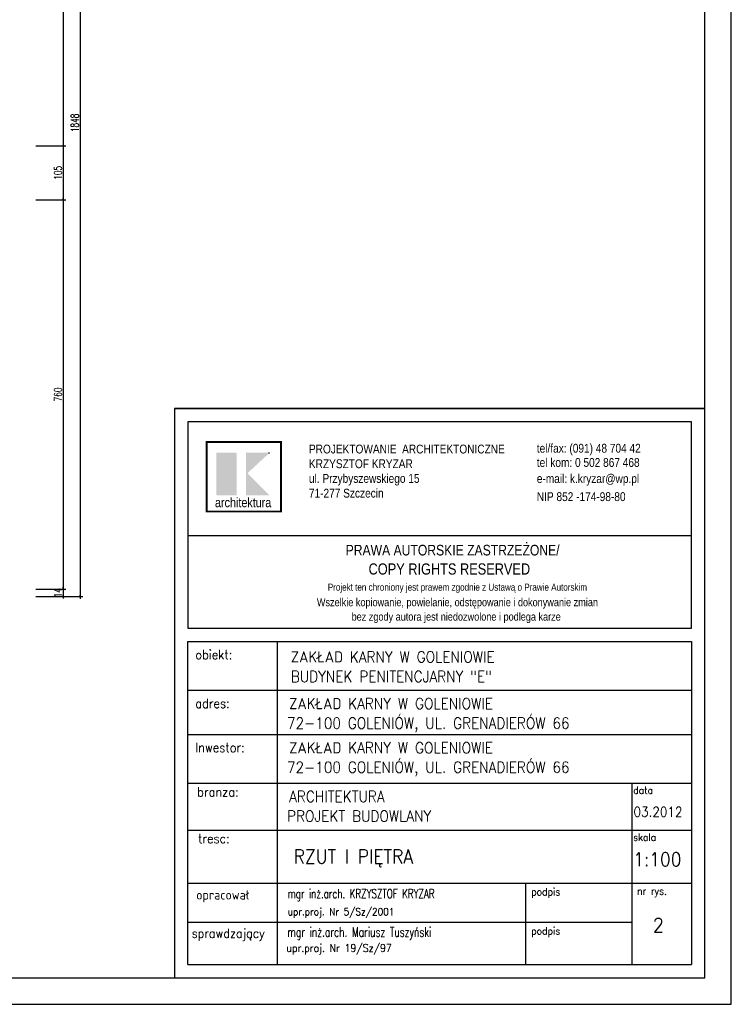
# Model space of a CAD drawing. Header units: millimetres. Extents: x 50026 to 146998, y 1038179 to 1573505.
# Tile 58 of 122: x 61444 to 62834, y 1041761 to 1043682. Entities that reach past the tile are written whole.
import ezdxf

# ---------------------------------------------------------------- set-up
doc = ezdxf.new("R2010")
doc.units = ezdxf.units.MM
doc.header["$LTSCALE"] = 0.025
for name, color, linetype in [('2', 7, 'Continuous'), ('___TABELA', 7, 'Continuous'), ('SCIANA', 5, 'Continuous'), ('ściany', 5, 'Continuous')]:
    doc.layers.add(name, color=color, linetype=linetype)
doc.styles.add('ROMANS', font='romans.shx', dxfattribs={"width": 0.7})
doc.styles.get("Standard").update_dxf_attribs({"font": 'ARIALN.TTF'})
doc.dimstyles.new('SIL', dxfattribs={"dimtxt": 15, "dimasz": 4, "dimexe": 5, "dimexo": 5, "dimgap": 3, "dimtad": 1, "dimdec": 4, "dimrnd": 0.5, "dimdsep": 46, "dimtxsty": 'ROMANS', "dimblk1": 'ARCHTICK', "dimblk2": 'ARCHTICK', "dimsah": 1, "dimcen": 5, "dimdle": 5, "dimclrd": 1, "dimclre": 1, "dimclrt": 2, "dimadec": 1, "dimazin": 0, "dimtfac": 0.013333, "dimtdec": 4, "dimtix": 1, "dimtmove": 0, "dimatfit": 3, "dimldrblk": 'ARCHTICK', "dimfxl": 0, "dimtolj": 1, "dimtzin": 0, "dimarcsym": 0})

# ---------------------------------------------------------------- blocks, each defined once
blk = doc.blocks.new('_ArchTick')
at = {"color": 0, "linetype": 'ByBlock', "const_width": 0.15}
blk.add_lwpolyline([(-0.5, -0.5), (0.5, 0.5)], dxfattribs=at)
blk = doc.blocks.new('*D170')
at = {"layer": 'Defpoints', "color": 0}
for p in [(61470.7, 1044390.9), (61470.7, 1043435.9), (61529.4, 1043435.9)]:
    blk.add_point(p, dxfattribs=at)
at = {"layer": 'ściany', "color": 1, "lineweight": -2}
for p, q in [((61529.4, 1044395.9), (61529.4, 1043430.9)), ((61475.7, 1044390.9), (61534.4, 1044390.9)), ((61475.7, 1043435.9), (61534.4, 1043435.9))]:
    blk.add_line(p, q, dxfattribs=at)
at = {"layer": 'ściany', "color": 1, "lineweight": -2, "xscale": 4, "yscale": 4, "zscale": 4}
for p, rotation in [((61529.4, 1044390.9), 90), ((61529.4, 1043435.9), 270)]:
    blk.add_blockref('_ArchTick', p, dxfattribs=dict(at, rotation=rotation))
at = {"layer": 'ściany', "color": 2, "insert": (61518.9, 1043913.4), "char_height": 15, "attachment_point": 5, "rotation": 90, "style": 'ROMANS'}
blk.add_mtext('\\A1;955', dxfattribs=at)
blk = doc.blocks.new('*D171')
at = {"layer": 'Defpoints', "color": 0}
for p in [(61470.7, 1043435.9), (61470.7, 1043330.9), (61529.4, 1043330.9)]:
    blk.add_point(p, dxfattribs=at)
at = {"layer": 'ściany', "color": 1, "lineweight": -2}
for p, q in [((61475.7, 1043435.9), (61534.4, 1043435.9)), ((61529.4, 1043440.9), (61529.4, 1043325.9)), ((61475.7, 1043330.9), (61534.4, 1043330.9))]:
    blk.add_line(p, q, dxfattribs=at)
at = {"layer": 'ściany', "color": 1, "lineweight": -2, "xscale": 4, "yscale": 4, "zscale": 4}
for p, rotation in [((61529.4, 1043435.9), 90), ((61529.4, 1043330.9), 270)]:
    blk.add_blockref('_ArchTick', p, dxfattribs=dict(at, rotation=rotation))
at = {"layer": 'ściany', "color": 2, "insert": (61518.9, 1043383.4), "char_height": 15, "attachment_point": 5, "rotation": 90, "style": 'ROMANS'}
blk.add_mtext('\\A1;105', dxfattribs=at)
blk = doc.blocks.new('*D172')
at = {"layer": 'Defpoints', "color": 0}
for p in [(61470.7, 1043330.9), (61470.7, 1042570.9), (61529.4, 1042570.9)]:
    blk.add_point(p, dxfattribs=at)
at = {"layer": 'ściany', "color": 1, "lineweight": -2}
for p, q in [((61529.4, 1043335.9), (61529.4, 1042565.9)), ((61475.7, 1043330.9), (61534.4, 1043330.9)), ((61475.7, 1042570.9), (61534.4, 1042570.9))]:
    blk.add_line(p, q, dxfattribs=at)
at = {"layer": 'ściany', "color": 1, "lineweight": -2, "xscale": 4, "yscale": 4, "zscale": 4}
for p, rotation in [((61529.4, 1043330.9), 90), ((61529.4, 1042570.9), 270)]:
    blk.add_blockref('_ArchTick', p, dxfattribs=dict(at, rotation=rotation))
at = {"layer": 'ściany', "color": 2, "insert": (61518.9, 1042950.9), "char_height": 15, "attachment_point": 5, "rotation": 90, "style": 'ROMANS'}
blk.add_mtext('\\A1;760', dxfattribs=at)
blk = doc.blocks.new('*D173')
at = {"layer": 'Defpoints', "color": 0}
for p in [(61470.7, 1042570.9), (61470.7, 1042556.9), (61529.4, 1042556.9)]:
    blk.add_point(p, dxfattribs=at)
at = {"layer": 'ściany', "color": 1, "lineweight": -2}
for p, q in [((61475.7, 1042570.9), (61534.4, 1042570.9)), ((61529.4, 1042570.9), (61529.4, 1042574.9)), ((61529.4, 1042570.9), (61529.4, 1042556.9)), ((61475.7, 1042556.9), (61534.4, 1042556.9)), ((61529.4, 1042556.9), (61529.4, 1042552.9))]:
    blk.add_line(p, q, dxfattribs=at)
at = {"layer": 'ściany', "color": 1, "lineweight": -2, "xscale": 4, "yscale": 4, "zscale": 4}
for p, rotation in [((61529.4, 1042570.9), 270), ((61529.4, 1042556.9), 90)]:
    blk.add_blockref('_ArchTick', p, dxfattribs=dict(at, rotation=rotation))
at = {"layer": 'ściany', "color": 2, "insert": (61518.9, 1042563.9), "char_height": 15, "attachment_point": 5, "rotation": 90, "style": 'ROMANS'}
blk.add_mtext('\\A1;14', dxfattribs=at)
blk = doc.blocks.new('*D174')
at = {"layer": 'Defpoints', "color": 0}
for p in [(61470.7, 1044404.9), (61470.7, 1042556.9), (61562.5, 1042556.9)]:
    blk.add_point(p, dxfattribs=at)
at = {"layer": 'ściany', "color": 1, "lineweight": -2}
for p, q in [((61475.7, 1044404.9), (61567.5, 1044404.9)), ((61562.5, 1044409.9), (61562.5, 1042551.9)), ((61475.7, 1042556.9), (61567.5, 1042556.9))]:
    blk.add_line(p, q, dxfattribs=at)
at = {"layer": 'ściany', "color": 1, "lineweight": -2, "xscale": 4, "yscale": 4, "zscale": 4}
for p, rotation in [((61562.5, 1044404.9), 90), ((61562.5, 1042556.9), 270)]:
    blk.add_blockref('_ArchTick', p, dxfattribs=dict(at, rotation=rotation))
at = {"layer": 'ściany', "color": 2, "insert": (61552, 1043480.9), "char_height": 15, "attachment_point": 5, "rotation": 90, "style": 'ROMANS'}
blk.add_mtext('\\A1;1848', dxfattribs=at)

msp = doc.modelspace()

# ---------------------------------------------------------------- hatches: boundary and pattern name
at = {"layer": '___TABELA', "linetype": 'Continuous'}
for points in [[(61867.91517, 1042837.15579), (61828.12373, 1042837.15579), (61828.12373, 1042754.35227), (61867.91517, 1042754.35227)], [(61932.26118, 1042837.26116), (61888.96796, 1042797.08128), (61932.26118, 1042754.28733), (61886.46542, 1042754.28733), (61886.46542, 1042837.26116)]]:
    msp.add_hatch(color=10, dxfattribs=at).paths.add_polyline_path(points, flags=0)

# ---------------------------------------------------------------- linework, layer by layer
at = {"layer": '___TABELA', "color": 7, "linetype": 'Continuous'}
for p, q in [((62782.323, 1042923.60585), (61746.92681, 1042923.60585)), ((61746.92681, 1042923.60585), (61746.92681, 1042468.79741)), ((62782.323, 1042468.79741), (62782.323, 1042923.60585)), ((61772.81171, 1042675.87664), (62756.43809, 1042675.87664))]:
    msp.add_line(p, q, dxfattribs=at)
at = {"layer": '___TABELA', "color": 2, "linetype": 'Continuous'}
for p, q in [((61746.92681, 1042923.60585), (61746.92681, 1041812.37127)), ((61746.92681, 1042923.60585), (62782.323, 1042923.60585)), ((61772.81171, 1042897.72094), (61772.81171, 1042494.68231)), ((62756.43809, 1042897.72094), (61772.81171, 1042897.72094)), ((62756.43809, 1042494.68231), (62756.43809, 1042897.72094)), ((61772.81171, 1042494.68231), (62756.43809, 1042494.68231))]:
    msp.add_line(p, q, dxfattribs=at)
at = {"layer": '___TABELA', "color": 10, "linetype": 'Continuous'}
for p, q in [((61887.59625, 1042837.26096), (61887.59625, 1042837.26096)), ((61809.48893, 1042722.4481), (61809.48893, 1042722.4481))]:
    msp.add_line(p, q, dxfattribs=at)
at = {"layer": '___TABELA', "color": 254, "linetype": 'Continuous'}
for p, q in [((61929.95628, 1042837.26096), (61930.52894, 1042837.26096)), ((61931.67422, 1042837.26096), (61932.24683, 1042837.26096)), ((61899.15219, 1042747.39983), (61899.23637, 1042747.39983)), ((61928.56184, 1042743.63587), (61928.56184, 1042743.55064))]:
    msp.add_line(p, q, dxfattribs=at)
at = {"layer": '___TABELA', "color": 2}
for p, q in [((61772.81171, 1042468.79741), (62756.43809, 1042468.79741)), ((61772.81171, 1041838.25618), (61772.81171, 1042468.79741)), ((61946.78654, 1042468.79741), (61946.78654, 1041838.25618)), ((62756.43809, 1042468.79741), (62756.43809, 1041838.25618)), ((61772.81171, 1042373.60829), (62756.43809, 1042373.60829)), ((61772.81171, 1042287.49273), (62756.43809, 1042287.49273)), ((61772.81171, 1042192.30361), (62756.43809, 1042192.30361)), ((62639.54281, 1042192.30361), (62639.54281, 1041838.25618)), ((61772.81171, 1042100.61475), (62756.43809, 1042100.61475)), ((61772.81171, 1041997.44377), (62756.43809, 1041997.44377)), ((62432.323, 1041997.44377), (62432.323, 1041838.25618)), ((61772.81171, 1041921.00017), (62639.54281, 1041921.00017)), ((61772.81171, 1041838.25618), (62756.43809, 1041838.25618)), ((61772.81171, 1041838.25618), (62639.54281, 1041838.25618)), ((61772.81171, 1041838.25618), (62639.54281, 1041838.25618))]:
    msp.add_line(p, q, dxfattribs=at)
at = {"layer": '___TABELA', "color": 10, "linetype": 'Continuous', "const_width": 3.45737}
msp.add_lwpolyline([(61809.48893, 1042722.4481), (61954.49292, 1042722.4481), (61954.49292, 1042858.15032), (61809.48893, 1042858.15032)], close=True, dxfattribs=at)
at = {"layer": 'SCIANA', "color": 2, "linetype": 'Continuous'}
for points in [[(57793.89943, 1041760.79484), (60313.89943, 1041760.79484), (62833.89943, 1041760.79484), (62833.89943, 1045311.47151), (60313.89943, 1045311.47151), (57793.89943, 1045311.47151)], [(58000.05102, 1041812.37127), (60313.89943, 1041812.37127), (62782.323, 1041812.37127), (62782.323, 1045259.89508), (60313.89943, 1045259.89508), (58000.05102, 1045259.89508)]]:
    msp.add_lwpolyline(points, close=True, dxfattribs=at)

# ---------------------------------------------------------------- texts
at = {"layer": '2', "color": 2, "style": 'ROMANS', "width": 0.7}
for s, height, p in [('mgr inż.arch. KRZYSZTOF KRYZAR', 17.78112, (61967.55572, 1041967.90022)), ('mgr inż.arch. Mariusz Tuszyński', 18.522, (61966.99141, 1041892.69845))]:
    msp.add_text(s, height=height, dxfattribs=at).set_placement(p)
at = {"layer": '2', "color": 7, "style": 'ROMANS', "width": 0.9}
for s, height, p in [('upr.proj. Nr 5/Sz/2001', 14.224896, (61967.55572, 1041934.41487)), ('sprawdzający', 17.78112, (61780.16225, 1041890.42846))]:
    msp.add_text(s, height=height, dxfattribs=at).set_placement(p)
at = {"layer": '2', "color": 0, "style": 'ROMANS', "width": 0.9}
msp.add_text('upr.proj. Nr 19/Sz/97', height=14.8176, dxfattribs=at).set_placement((61965.11381, 1041863.23566))
at = {"layer": '___TABELA', "color": 7, "style": 'ROMANS', "width": 0.9}
for s, height, p in [('obiekt:', 18.144, (61787.18782, 1042434.23856)), ('adres:', 18.144, (61787.18782, 1042339.04945)), ('Inwestor:', 18.144, (61787.18782, 1042252.93389)), ('branza:', 18.144, (61790.84689, 1042166.13943)), ('data', 14.5152, (62642.42934, 1042171.23229)), ('tresc:', 18.144, (61792.67644, 1042075.20523)), ('skala', 14.5152, (62642.42934, 1042079.54343)), ('opracował', 18.144, (61789.01733, 1041965.24947)), ('podpis', 14.5152, (62443.18542, 1041973.22226)), ('nr rys.', 14.5152, (62649.92596, 1041974.65457)), ('podpis', 14.5152, (62443.18542, 1041896.77866))]:
    msp.add_text(s, height=height, dxfattribs=at).set_placement(p)
at = {"layer": '___TABELA', "color": 2, "style": 'ROMANS', "width": 0.9}
for s, height, p in [('ZAKŁAD KARNY W GOLENIOWIE', 21.67074, (61973.78511, 1042427.88212)), ('BUDYNEK PENITENCJARNY "E"', 21.67074, (61973.78511, 1042389.65372)), ('ZAKŁAD KARNY W GOLENIOWIE', 21.67074, (61970.57115, 1042336.75239)), ('72-100 GOLENIÓW, UL. GRENADIERÓW 66', 21.67074, (61966.31768, 1042298.66927)), ('ZAKŁAD KARNY W GOLENIOWIE', 21.67074, (61970.57115, 1042250.63683)), ('72-100 GOLENIÓW, UL. GRENADIERÓW 66', 21.67074, (61966.31768, 1042212.55371)), ('ARCHITEKTURA ', 21.67074, (61970.57115, 1042155.44771)), ('03.2012', 19.0512, (62642.9611, 1042126.90476)), ('PROJEKT BUDOWLANY', 21.67074, (61966.31768, 1042117.36459))]:
    msp.add_text(s, height=height, dxfattribs=at).set_placement(p)
at = {"layer": '___TABELA', "color": 6, "style": 'ROMANS', "width": 0.9}
for s, p in [('RZUT I PIĘTRA', (61979.24339, 1042035.87512)), ('1:100', (62642.16125, 1042030.09327)), ('2', (62680.87912, 1041901.51629))]:
    msp.add_text(s, height=27.216, dxfattribs=at).set_placement(p)
at = {"layer": '___TABELA', "color": 7}
for s, insert, char_height, width, attachment_point in [('PROJEKTOWANIE  ARCHITEKTONICZNE\\PKRZYSZTOF KRYZAR\\Pul. Przybyszewskiego 15\\P71-277 Szczecin', (62009.12108, 1042801.29294), 17.2207094, 548.2312767, 4), ('tel/fax: (091) 48 704 42', (62454.12604, 1042843.40009), 17.2207094, 487.5254582, 4), ('tel kom: 0 502 867 468', (62454.12604, 1042818.10254), 17.2207094, 487.5254582, 4), ('e-mail: k.kryzar@wp.pl', (62454.12604, 1042784.20275), 17.2207094, 555.136792, 4), ('NIP 852 -174-98-80', (62454.12604, 1042751.40899), 17.2207094, 545.18341, 4), ('PRAWA AUTORSKIE ZASTRZEŻONE/', (62289.69012, 1042646.98531), 20.7079238, 766.2794618, 5), ('COPY RIGHTS RESERVED', (62283.33322, 1042610.20422), 21.7433199, 571.9399116, 5), ('Projekt ten chroniony jest prawem zgodnie z Ustawą o Prawie Autorskim', (62299.08579, 1042572.77935), 13.7578775, 1052.5481482, 5), ('Wszelkie kopiowanie, powielanie, odstępowanie i dokonywanie zmian', (62299.05182, 1042543.13285), 15.5309428, 1052.4802247, 5), ('bez zgody autora jest niedozwolone i podlega karze', (62296.67365, 1042515.00612), 15.5309428, 979.7759986, 5)]:
    msp.add_mtext(s, dxfattribs=dict(at, insert=insert, char_height=char_height, width=width, attachment_point=attachment_point))
at = {"layer": '___TABELA', "color": 10, "insert": (61880.71835, 1042749.27295), "char_height": 18.3780952, "width": 155.1542671, "attachment_point": 2}
msp.add_mtext('architektura', dxfattribs=at)

# ---------------------------------------------------------------- dimensions: what is measured, and where the dimension line sits
at = {"layer": 'ściany', "color": 7}
dim = msp.add_linear_dim(base=(61562.46315, 1042556.89863), p1=(61470.65284, 1044404.89863), p2=(61470.65284, 1042556.89863), angle=90, dimstyle='SIL', dxfattribs=at)
dim.commit()
dim.dimension.update_dxf_attribs({"geometry": '*D174', "text_midpoint": (61551.96315, 1043480.89863)})
for base, p1, p2, picture, middle in [((61529.38974, 1043435.89863), (61470.65284, 1044390.89863), (61470.65284, 1043435.89863), '*D170', (61518.88974, 1043913.39863)), ((61529.38974, 1043330.89863), (61470.65284, 1043435.89863), (61470.65284, 1043330.89863), '*D171', (61518.88974, 1043383.39863)), ((61529.38974, 1042570.89863), (61470.65284, 1043330.89863), (61470.65284, 1042570.89863), '*D172', (61518.88974, 1042950.89863)), ((61529.38974, 1042556.89863), (61470.65284, 1042570.89863), (61470.65284, 1042556.89863), '*D173', (61518.88974, 1042563.89863))]:
    dim = msp.add_linear_dim(base=base, p1=p1, p2=p2, angle=90, dimstyle='SIL', override={"dimtmove": 1}, dxfattribs=at)
    dim.commit()
    dim.dimension.update_dxf_attribs({"geometry": picture, "text_midpoint": middle})

doc.saveas('drawing.dxf')
